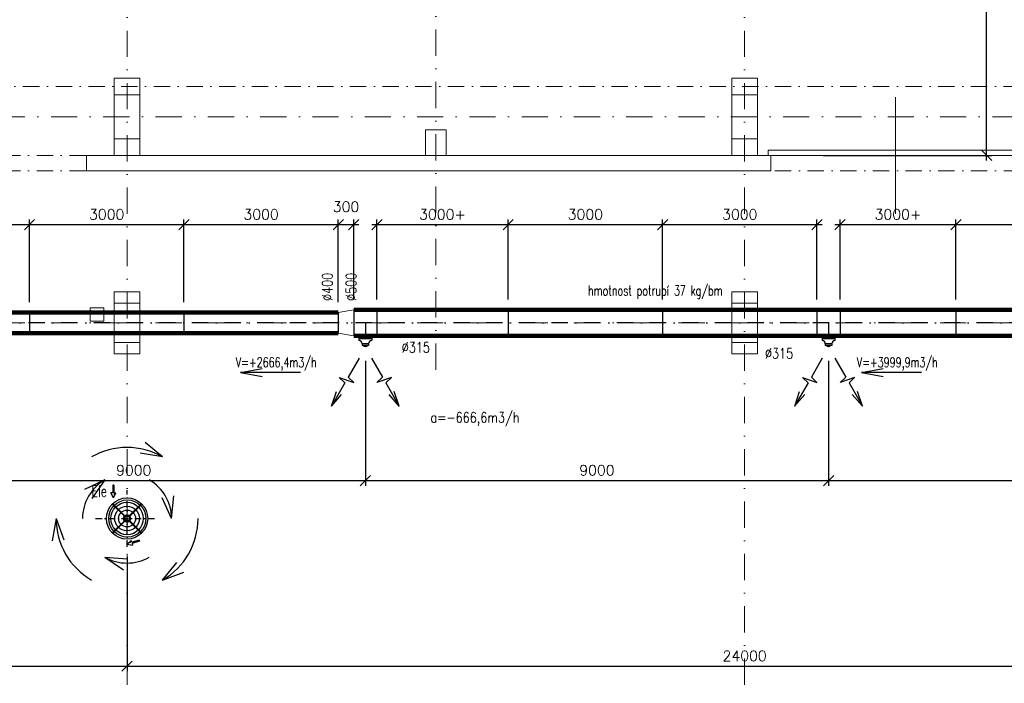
# Model space of a CAD drawing. Header units: millimetres. Extents: x -746391 to 410178, y -169697 to 100555.
# Tile 94 of 179: x 39914 to 59045, y 16400 to 29286. Entities that reach past the tile are written whole.
import ezdxf
from ezdxf.enums import TextEntityAlignment as Align

# ---------------------------------------------------------------- set-up
doc = ezdxf.new("R2010")
doc.units = ezdxf.units.MM
for name, pattern in [('CENTERX2', [101.6, 63.5, -12.7, 12.7, -12.7]), ('DASHDOT', [25.4, 12.7, -6.35, 0, -6.35]), ('ČERCHOVANÁ', [25.4, 12.7, -6.35, 0, -6.35])]:
    doc.linetypes.add(name, pattern=pattern)
doc.layers.get('0').update_dxf_attribs({"color": 9})
doc.layers.get('Defpoints').update_dxf_attribs({"color": 9})
for name, color, linetype, lineweight in [('A99_N_osy', 9, 'CENTERX2', 9), ('A99_S_kce-nad-vid', 9, 'DASHDOT', 5), ('A99_S_kce-rez-sil', 9, 'Continuous', 15), ('A99_S_otvory', 9, 'Continuous', 5), ('A99_S_sloupy', 9, 'Continuous', 5), ('VZT-KOTY', 2, 'Continuous', 25)]:
    doc.layers.add(name, color=color, linetype=linetype, lineweight=lineweight)
for name, color, linetype in [('VZT-KÓTY', 2, 'Continuous'), ('VZT-PŘÍOD-OSY', 1, 'ČERCHOVANÁ'), ('VZT-PŘÍVOD-TENKÉ', 4, 'Continuous'), ('VZT-PŘÍVOD-VÝKON', 2, 'Continuous'), ('VZT-PŘÍVOD-ZAŘÍZENÍ', 3, 'Continuous')]:
    doc.layers.add(name, color=color, linetype=linetype)
doc.styles.add('PITSIMP8', font='pitsimp8')
doc.styles.add('RomanS', font='romans.shx')
doc.dimstyles.new('VZT100', dxfattribs={"dimscale": 100, "dimtxt": 2, "dimasz": 2, "dimexe": 1, "dimexo": 2, "dimgap": 1, "dimtad": 1, "dimtoh": 1, "dimdec": 0, "dimzin": 0, "dimdsep": 46, "dimtxsty": 'RomanS', "dimblk": 'OBLIQUE', "dimcen": 1, "dimdle": 1, "dimclrd": 256, "dimclre": 256, "dimclrt": 256, "dimadec": 0, "dimazin": 0, "dimtfac": 1, "dimtdec": 0, "dimtmove": 2, "dimatfit": 3, "dimldrblk": 'OBLIQUE', "dimfxl": 1, "dimtolj": 1, "dimtzin": 0, "dimarcsym": 0})

# ---------------------------------------------------------------- blocks, each defined once
blk = doc.blocks.new('2dluk097')
at = {"color": 0, "linetype": 'ByBlock'}
for p, q in [((-0.052, 0.5), (-0.052, -0.1)), ((-0.052, 0.5), (0.052, 0.5)), ((0.052, 0.5), (0.052, -0.1))]:
    blk.add_line(p, q, dxfattribs=at)
for p, q in [((-0.052, -0.1), (-0.231, -0.1)), ((0, -0.5), (-0.231, -0.1)), ((0, -0.5), (0.231, -0.1)), ((0.052, -0.1), (0.231, -0.1))]:
    blk.add_line(p, q)
for points in [[(-0.052, 0.5), (0.052, 0.5), (-0.052, -0.1), (0.052, -0.1)], [(-0.231, -0.1), (0, -0.5), (0.052, -0.1), (-0.052, -0.1)], [(-0.052, -0.1), (0.231, -0.1), (0, -0.5), (-0.052, -0.1)]]:
    blk.add_solid(points)
at = {"linetype": 'ByBlock', "style": 'PITSIMP8', "flags": 9}
for tag, p in [('VOLUMENSTROM', (-0.058, 0.041)), ('RAUM/GRUPPE', (-0.058, 0.161)), ('DRUCK/-STUFE', (-0.058, 0.021)), ('BEZEICHNUNG', (-0.058, 0.181)), ('POS.NR.G-LV', (-0.058, 0.141)), ('ANSCHLUSS', (-0.058, 0.001)), ('KENNUNG', (-0.058, 0.081)), ('LEISTUNG', (-0.058, 0.061)), ('FABRIKAT', (-0.058, 0.121)), ('TYP', (-0.058, 0.101)), ('SPANNUNG/FREQUENZ', (-0.058, -0.119)), ('TEMPERATUR', (-0.058, -0.059)), ('SCHUTZART', (-0.058, -0.099)), ('DREHZAHL', (-0.058, -0.079)), ('GROESSE', (-0.058, -0.019)), ('GEWICHT', (-0.058, -0.139)), ('FREI', (-0.058, -0.159)), ('FREI', (-0.058, -0.179)), ('FREI', (-0.058, -0.199)), ('DN', (-0.058, -0.039))]:
    blk.add_attdef(tag, text='', height=0.01, dxfattribs=at).set_placement(p, align=Align.MIDDLE)
blk = doc.blocks.new('_Oblique')
at = {"color": 0, "linetype": 'ByBlock', "lineweight": -2}
blk.add_line((-0.5, -0.5), (0.5, 0.5), dxfattribs=at)
blk = doc.blocks.new('*D1674')
at = {"layer": 'Defpoints', "color": 0, "linetype": 'Continuous', "lineweight": 18, "ltscale": 0.5, "transparency": 16777216}
for p in [(58105, 25305), (58105, 23650), (61105, 23650)]:
    blk.add_point(p, dxfattribs=at)
at = {"layer": 'VZT-KÓTY', "linetype": 'Continuous', "lineweight": -2, "ltscale": 0.5, "transparency": 16777216}
for p, q in [((61205, 25305), (58005, 25305)), ((58105, 23850), (58105, 25405)), ((61105, 23850), (61105, 25405))]:
    blk.add_line(p, q, dxfattribs=at)
at = {"layer": 'VZT-KÓTY', "linetype": 'Continuous', "lineweight": -2, "ltscale": 0.5, "transparency": 16777216, "xscale": 200, "yscale": 200, "zscale": 200, "rotation": 180}
blk.add_blockref('_Oblique', (58105, 25305), dxfattribs=at)
at = {"layer": 'VZT-KÓTY', "linetype": 'Continuous', "lineweight": -2, "ltscale": 0.5, "transparency": 16777216, "xscale": 200, "yscale": 200, "zscale": 200}
blk.add_blockref('_Oblique', (61105, 25305), dxfattribs=at)
at = {"layer": 'VZT-KÓTY', "linetype": 'Continuous', "lineweight": 18, "ltscale": 0.5, "transparency": 16777216, "insert": (59605, 25505), "char_height": 200, "attachment_point": 5, "style": 'RomanS'}
blk.add_mtext('\\A1;3000', dxfattribs=at)
blk = doc.blocks.new('*D1675')
at = {"layer": 'Defpoints', "color": 0, "linetype": 'Continuous', "lineweight": 18, "ltscale": 0.5, "transparency": 16777216}
for p in [(55855, 25305), (55855, 23650), (58105, 23650)]:
    blk.add_point(p, dxfattribs=at)
at = {"layer": 'VZT-KÓTY', "linetype": 'Continuous', "lineweight": -2, "ltscale": 0.5, "transparency": 16777216}
for p, q in [((58205, 25305), (55755, 25305)), ((55855, 23850), (55855, 25405)), ((58105, 23850), (58105, 25405))]:
    blk.add_line(p, q, dxfattribs=at)
at = {"layer": 'VZT-KÓTY', "linetype": 'Continuous', "lineweight": -2, "ltscale": 0.5, "transparency": 16777216, "xscale": 200, "yscale": 200, "zscale": 200, "rotation": 180}
blk.add_blockref('_Oblique', (55855, 25305), dxfattribs=at)
at = {"layer": 'VZT-KÓTY', "linetype": 'Continuous', "lineweight": -2, "ltscale": 0.5, "transparency": 16777216, "xscale": 200, "yscale": 200, "zscale": 200}
blk.add_blockref('_Oblique', (58105, 25305), dxfattribs=at)
at = {"layer": 'VZT-KÓTY', "linetype": 'Continuous', "lineweight": 18, "ltscale": 0.5, "transparency": 16777216, "insert": (56980, 25505), "char_height": 200, "attachment_point": 5, "style": 'RomanS'}
blk.add_mtext('\\A1;3000+', dxfattribs=at)
blk = doc.blocks.new('*D1676')
at = {"layer": 'Defpoints', "color": 0, "linetype": 'Continuous', "lineweight": 18, "ltscale": 0.5, "transparency": 16777216}
for p in [(52405, 25305), (52405, 23650), (55405, 23650)]:
    blk.add_point(p, dxfattribs=at)
at = {"layer": 'VZT-KÓTY', "linetype": 'Continuous', "lineweight": -2, "ltscale": 0.5, "transparency": 16777216}
for p, q in [((55505, 25305), (52305, 25305)), ((52405, 23850), (52405, 25405)), ((55405, 23850), (55405, 25405))]:
    blk.add_line(p, q, dxfattribs=at)
at = {"layer": 'VZT-KÓTY', "linetype": 'Continuous', "lineweight": -2, "ltscale": 0.5, "transparency": 16777216, "xscale": 200, "yscale": 200, "zscale": 200, "rotation": 180}
blk.add_blockref('_Oblique', (52405, 25305), dxfattribs=at)
at = {"layer": 'VZT-KÓTY', "linetype": 'Continuous', "lineweight": -2, "ltscale": 0.5, "transparency": 16777216, "xscale": 200, "yscale": 200, "zscale": 200}
blk.add_blockref('_Oblique', (55405, 25305), dxfattribs=at)
at = {"layer": 'VZT-KÓTY', "linetype": 'Continuous', "lineweight": 18, "ltscale": 0.5, "transparency": 16777216, "insert": (53905, 25505), "char_height": 200, "attachment_point": 5, "style": 'RomanS'}
blk.add_mtext('\\A1;3000', dxfattribs=at)
blk = doc.blocks.new('*D1677')
at = {"layer": 'Defpoints', "color": 0, "linetype": 'Continuous', "lineweight": 18, "ltscale": 0.5, "transparency": 16777216}
for p in [(49405, 25305), (49405, 23650), (52405, 23650)]:
    blk.add_point(p, dxfattribs=at)
at = {"layer": 'VZT-KÓTY', "linetype": 'Continuous', "lineweight": -2, "ltscale": 0.5, "transparency": 16777216}
for p, q in [((52505, 25305), (49305, 25305)), ((49405, 23850), (49405, 25405)), ((52405, 23850), (52405, 25405))]:
    blk.add_line(p, q, dxfattribs=at)
at = {"layer": 'VZT-KÓTY', "linetype": 'Continuous', "lineweight": -2, "ltscale": 0.5, "transparency": 16777216, "xscale": 200, "yscale": 200, "zscale": 200, "rotation": 180}
blk.add_blockref('_Oblique', (49405, 25305), dxfattribs=at)
at = {"layer": 'VZT-KÓTY', "linetype": 'Continuous', "lineweight": -2, "ltscale": 0.5, "transparency": 16777216, "xscale": 200, "yscale": 200, "zscale": 200}
blk.add_blockref('_Oblique', (52405, 25305), dxfattribs=at)
at = {"layer": 'VZT-KÓTY', "linetype": 'Continuous', "lineweight": 18, "ltscale": 0.5, "transparency": 16777216, "insert": (50905, 25505), "char_height": 200, "attachment_point": 5, "style": 'RomanS'}
blk.add_mtext('\\A1;3000', dxfattribs=at)
blk = doc.blocks.new('*D1678')
at = {"layer": 'Defpoints', "color": 0, "linetype": 'Continuous', "lineweight": 18, "ltscale": 0.5, "transparency": 16777216}
for p in [(46855, 25305), (46855, 23650), (49405, 23650)]:
    blk.add_point(p, dxfattribs=at)
at = {"layer": 'VZT-KÓTY', "linetype": 'Continuous', "lineweight": -2, "ltscale": 0.5, "transparency": 16777216}
for p, q in [((49505, 25305), (46755, 25305)), ((46855, 23850), (46855, 25405)), ((49405, 23850), (49405, 25405))]:
    blk.add_line(p, q, dxfattribs=at)
at = {"layer": 'VZT-KÓTY', "linetype": 'Continuous', "lineweight": -2, "ltscale": 0.5, "transparency": 16777216, "xscale": 200, "yscale": 200, "zscale": 200, "rotation": 180}
blk.add_blockref('_Oblique', (46855, 25305), dxfattribs=at)
at = {"layer": 'VZT-KÓTY', "linetype": 'Continuous', "lineweight": -2, "ltscale": 0.5, "transparency": 16777216, "xscale": 200, "yscale": 200, "zscale": 200}
blk.add_blockref('_Oblique', (49405, 25305), dxfattribs=at)
at = {"layer": 'VZT-KÓTY', "linetype": 'Continuous', "lineweight": 18, "ltscale": 0.5, "transparency": 16777216, "insert": (48130, 25505), "char_height": 200, "attachment_point": 5, "style": 'RomanS'}
blk.add_mtext('\\A1;3000+', dxfattribs=at)
blk = doc.blocks.new('*D1679')
at = {"layer": 'Defpoints', "color": 0, "linetype": 'Continuous', "lineweight": 18, "ltscale": 0.5, "transparency": 16777216}
for p in [(46105, 25305), (46105, 23600), (46405, 23650)]:
    blk.add_point(p, dxfattribs=at)
at = {"layer": 'VZT-KÓTY', "linetype": 'Continuous', "lineweight": -2, "ltscale": 0.5, "transparency": 16777216}
for p, q in [((46505, 25305), (46005, 25305)), ((46105, 23800), (46105, 25405)), ((46405, 23850), (46405, 25405))]:
    blk.add_line(p, q, dxfattribs=at)
at = {"layer": 'VZT-KÓTY', "linetype": 'Continuous', "lineweight": -2, "ltscale": 0.5, "transparency": 16777216, "xscale": 200, "yscale": 200, "zscale": 200, "rotation": 180}
blk.add_blockref('_Oblique', (46105, 25305), dxfattribs=at)
at = {"layer": 'VZT-KÓTY', "linetype": 'Continuous', "lineweight": -2, "ltscale": 0.5, "transparency": 16777216, "xscale": 200, "yscale": 200, "zscale": 200}
blk.add_blockref('_Oblique', (46405, 25305), dxfattribs=at)
at = {"layer": 'VZT-KÓTY', "linetype": 'Continuous', "lineweight": 18, "ltscale": 0.5, "transparency": 16777216, "insert": (46255, 25655), "char_height": 200, "attachment_point": 5, "style": 'RomanS'}
blk.add_mtext('\\A1;300', dxfattribs=at)
blk = doc.blocks.new('*D1680')
at = {"layer": 'Defpoints', "color": 0, "linetype": 'Continuous', "lineweight": 18, "ltscale": 0.5, "transparency": 16777216}
for p in [(43105, 25305), (43105, 23600), (46105, 23600)]:
    blk.add_point(p, dxfattribs=at)
at = {"layer": 'VZT-KÓTY', "linetype": 'Continuous', "lineweight": -2, "ltscale": 0.5, "transparency": 16777216}
for p, q in [((46205, 25305), (43005, 25305)), ((43105, 23800), (43105, 25405)), ((46105, 23800), (46105, 25405))]:
    blk.add_line(p, q, dxfattribs=at)
at = {"layer": 'VZT-KÓTY', "linetype": 'Continuous', "lineweight": -2, "ltscale": 0.5, "transparency": 16777216, "xscale": 200, "yscale": 200, "zscale": 200, "rotation": 180}
blk.add_blockref('_Oblique', (43105, 25305), dxfattribs=at)
at = {"layer": 'VZT-KÓTY', "linetype": 'Continuous', "lineweight": -2, "ltscale": 0.5, "transparency": 16777216, "xscale": 200, "yscale": 200, "zscale": 200}
blk.add_blockref('_Oblique', (46105, 25305), dxfattribs=at)
at = {"layer": 'VZT-KÓTY', "linetype": 'Continuous', "lineweight": 18, "ltscale": 0.5, "transparency": 16777216, "insert": (44605, 25505), "char_height": 200, "attachment_point": 5, "style": 'RomanS'}
blk.add_mtext('\\A1;3000', dxfattribs=at)
blk = doc.blocks.new('*D1681')
at = {"layer": 'Defpoints', "color": 0, "linetype": 'Continuous', "lineweight": 18, "ltscale": 0.5, "transparency": 16777216}
for p in [(40105, 25305), (40105, 23600), (43105, 23600)]:
    blk.add_point(p, dxfattribs=at)
at = {"layer": 'VZT-KÓTY', "linetype": 'Continuous', "lineweight": -2, "ltscale": 0.5, "transparency": 16777216}
for p, q in [((43205, 25305), (40005, 25305)), ((40105, 23800), (40105, 25405)), ((43105, 23800), (43105, 25405))]:
    blk.add_line(p, q, dxfattribs=at)
at = {"layer": 'VZT-KÓTY', "linetype": 'Continuous', "lineweight": -2, "ltscale": 0.5, "transparency": 16777216, "xscale": 200, "yscale": 200, "zscale": 200, "rotation": 180}
blk.add_blockref('_Oblique', (40105, 25305), dxfattribs=at)
at = {"layer": 'VZT-KÓTY', "linetype": 'Continuous', "lineweight": -2, "ltscale": 0.5, "transparency": 16777216, "xscale": 200, "yscale": 200, "zscale": 200}
blk.add_blockref('_Oblique', (43105, 25305), dxfattribs=at)
at = {"layer": 'VZT-KÓTY', "linetype": 'Continuous', "lineweight": 18, "ltscale": 0.5, "transparency": 16777216, "insert": (41605, 25505), "char_height": 200, "attachment_point": 5, "style": 'RomanS'}
blk.add_mtext('\\A1;3000', dxfattribs=at)
blk = doc.blocks.new('*D1682')
at = {"layer": 'Defpoints', "color": 0, "linetype": 'Continuous', "lineweight": 18, "ltscale": 0.5, "transparency": 16777216}
for p in [(37855, 25305), (37855, 23600), (40105, 23600)]:
    blk.add_point(p, dxfattribs=at)
at = {"layer": 'VZT-KÓTY', "linetype": 'Continuous', "lineweight": -2, "ltscale": 0.5, "transparency": 16777216}
for p, q in [((40205, 25305), (37755, 25305)), ((37855, 23800), (37855, 25405)), ((40105, 23800), (40105, 25405))]:
    blk.add_line(p, q, dxfattribs=at)
at = {"layer": 'VZT-KÓTY', "linetype": 'Continuous', "lineweight": -2, "ltscale": 0.5, "transparency": 16777216, "xscale": 200, "yscale": 200, "zscale": 200, "rotation": 180}
blk.add_blockref('_Oblique', (37855, 25305), dxfattribs=at)
at = {"layer": 'VZT-KÓTY', "linetype": 'Continuous', "lineweight": -2, "ltscale": 0.5, "transparency": 16777216, "xscale": 200, "yscale": 200, "zscale": 200}
blk.add_blockref('_Oblique', (40105, 25305), dxfattribs=at)
at = {"layer": 'VZT-KÓTY', "linetype": 'Continuous', "lineweight": 18, "ltscale": 0.5, "transparency": 16777216, "insert": (38980, 25505), "char_height": 200, "attachment_point": 5, "style": 'RomanS'}
blk.add_mtext('\\A1;3000+', dxfattribs=at)
blk = doc.blocks.new('*D1719')
at = {"layer": 'Defpoints', "color": 0, "linetype": 'Continuous', "lineweight": 18, "ltscale": 0.5, "transparency": 16777216}
for p in [(37630, 22914), (46630, 22864), (46630, 20336)]:
    blk.add_point(p, dxfattribs=at)
at = {"layer": 'VZT-KOTY', "linetype": 'Continuous', "lineweight": -2, "ltscale": 0.5, "transparency": 16777216}
for p, q in [((37630, 22714), (37630, 20236)), ((46630, 22664), (46630, 20236)), ((37530, 20336), (46730, 20336))]:
    blk.add_line(p, q, dxfattribs=at)
at = {"layer": 'VZT-KOTY', "linetype": 'Continuous', "lineweight": -2, "ltscale": 0.5, "transparency": 16777216, "xscale": 200, "yscale": 200, "zscale": 200, "rotation": 180}
blk.add_blockref('_Oblique', (37630, 20336), dxfattribs=at)
at = {"layer": 'VZT-KOTY', "linetype": 'Continuous', "lineweight": -2, "ltscale": 0.5, "transparency": 16777216, "xscale": 200, "yscale": 200, "zscale": 200}
blk.add_blockref('_Oblique', (46630, 20336), dxfattribs=at)
at = {"layer": 'VZT-KOTY', "linetype": 'Continuous', "lineweight": 18, "ltscale": 0.5, "transparency": 16777216, "insert": (42130, 20536), "char_height": 200, "attachment_point": 5, "style": 'RomanS'}
blk.add_mtext('\\A1;9000', dxfattribs=at)
blk = doc.blocks.new('*D1720')
at = {"layer": 'Defpoints', "color": 0, "linetype": 'Continuous', "lineweight": 18, "ltscale": 0.5, "transparency": 16777216}
for p in [(46630, 22864), (55630, 22864), (55630, 20336)]:
    blk.add_point(p, dxfattribs=at)
at = {"layer": 'VZT-KOTY', "linetype": 'Continuous', "lineweight": -2, "ltscale": 0.5, "transparency": 16777216}
for p, q in [((46630, 22664), (46630, 20236)), ((55630, 22664), (55630, 20236)), ((46530, 20336), (55730, 20336))]:
    blk.add_line(p, q, dxfattribs=at)
at = {"layer": 'VZT-KOTY', "linetype": 'Continuous', "lineweight": -2, "ltscale": 0.5, "transparency": 16777216, "xscale": 200, "yscale": 200, "zscale": 200, "rotation": 180}
blk.add_blockref('_Oblique', (46630, 20336), dxfattribs=at)
at = {"layer": 'VZT-KOTY', "linetype": 'Continuous', "lineweight": -2, "ltscale": 0.5, "transparency": 16777216, "xscale": 200, "yscale": 200, "zscale": 200}
blk.add_blockref('_Oblique', (55630, 20336), dxfattribs=at)
at = {"layer": 'VZT-KOTY', "linetype": 'Continuous', "lineweight": 18, "ltscale": 0.5, "transparency": 16777216, "insert": (51130, 20536), "char_height": 200, "attachment_point": 5, "style": 'RomanS'}
blk.add_mtext('\\A1;9000', dxfattribs=at)
blk = doc.blocks.new('*D1721')
at = {"layer": 'Defpoints', "color": 0, "linetype": 'Continuous', "lineweight": 18, "ltscale": 0.5, "transparency": 16777216}
for p in [(55630, 22864), (64630, 22799), (64630, 20336)]:
    blk.add_point(p, dxfattribs=at)
at = {"layer": 'VZT-KOTY', "linetype": 'Continuous', "lineweight": -2, "ltscale": 0.5, "transparency": 16777216}
for p, q in [((55630, 22664), (55630, 20236)), ((64630, 22599), (64630, 20236)), ((55530, 20336), (64730, 20336))]:
    blk.add_line(p, q, dxfattribs=at)
at = {"layer": 'VZT-KOTY', "linetype": 'Continuous', "lineweight": -2, "ltscale": 0.5, "transparency": 16777216, "xscale": 200, "yscale": 200, "zscale": 200, "rotation": 180}
blk.add_blockref('_Oblique', (55630, 20336), dxfattribs=at)
at = {"layer": 'VZT-KOTY', "linetype": 'Continuous', "lineweight": -2, "ltscale": 0.5, "transparency": 16777216, "xscale": 200, "yscale": 200, "zscale": 200}
blk.add_blockref('_Oblique', (64630, 20336), dxfattribs=at)
at = {"layer": 'VZT-KOTY', "linetype": 'Continuous', "lineweight": 18, "ltscale": 0.5, "transparency": 16777216, "insert": (60130, 20536), "char_height": 200, "attachment_point": 5, "style": 'RomanS'}
blk.add_mtext('\\A1;9000', dxfattribs=at)
blk = doc.blocks.new('*D1734')
at = {"layer": 'Defpoints', "color": 0, "linetype": 'Continuous', "lineweight": 18, "ltscale": 0.5}
for p in [(24000, 19048), (42000, 19048), (42000, 16733)]:
    blk.add_point(p, dxfattribs=at)
at = {"layer": 'VZT-KOTY', "linetype": 'Continuous', "lineweight": -2, "ltscale": 0.5, "transparency": 16777216}
for p, q in [((24000, 18848), (24000, 16633)), ((42000, 18848), (42000, 16633)), ((23900, 16733), (42100, 16733))]:
    blk.add_line(p, q, dxfattribs=at)
at = {"layer": 'VZT-KOTY', "linetype": 'Continuous', "lineweight": -2, "ltscale": 0.5, "transparency": 16777216, "xscale": 200, "yscale": 200, "zscale": 200, "rotation": 180}
blk.add_blockref('_Oblique', (24000, 16733), dxfattribs=at)
at = {"layer": 'VZT-KOTY', "linetype": 'Continuous', "lineweight": -2, "ltscale": 0.5, "transparency": 16777216, "xscale": 200, "yscale": 200, "zscale": 200}
blk.add_blockref('_Oblique', (42000, 16733), dxfattribs=at)
at = {"layer": 'VZT-KOTY', "linetype": 'Continuous', "lineweight": 18, "ltscale": 0.5, "transparency": 16777216, "insert": (33000, 16933), "char_height": 200, "attachment_point": 5, "style": 'RomanS'}
blk.add_mtext('\\A1;18000', dxfattribs=at)
blk = doc.blocks.new('*D1735')
at = {"layer": 'Defpoints', "color": 0, "linetype": 'Continuous', "lineweight": 18, "ltscale": 0.5}
for p in [(42000, 19048), (66000, 19048), (66000, 16733)]:
    blk.add_point(p, dxfattribs=at)
at = {"layer": 'VZT-KOTY', "linetype": 'Continuous', "lineweight": -2, "ltscale": 0.5, "transparency": 16777216}
for p, q in [((42000, 18848), (42000, 16633)), ((66000, 18848), (66000, 16633)), ((41900, 16733), (66100, 16733))]:
    blk.add_line(p, q, dxfattribs=at)
at = {"layer": 'VZT-KOTY', "linetype": 'Continuous', "lineweight": -2, "ltscale": 0.5, "transparency": 16777216, "xscale": 200, "yscale": 200, "zscale": 200, "rotation": 180}
blk.add_blockref('_Oblique', (42000, 16733), dxfattribs=at)
at = {"layer": 'VZT-KOTY', "linetype": 'Continuous', "lineweight": -2, "ltscale": 0.5, "transparency": 16777216, "xscale": 200, "yscale": 200, "zscale": 200}
blk.add_blockref('_Oblique', (66000, 16733), dxfattribs=at)
at = {"layer": 'VZT-KOTY', "linetype": 'Continuous', "lineweight": 18, "ltscale": 0.5, "transparency": 16777216, "insert": (54000, 16933), "char_height": 200, "attachment_point": 5, "style": 'RomanS'}
blk.add_mtext('\\A1;24000', dxfattribs=at)
blk = doc.blocks.new('*D1843')
at = {"layer": 'Defpoints', "color": 0, "linetype": 'Continuous', "lineweight": 18, "ltscale": 0.5}
for p in [(55689, 32898), (58701, 32898), (55326, 26650)]:
    blk.add_point(p, dxfattribs=at)
at = {"layer": 'VZT-KOTY', "linetype": 'Continuous', "lineweight": -2, "ltscale": 0.5, "transparency": 16777216}
for p, q in [((58701, 26550), (58701, 32998)), ((55889, 32898), (58801, 32898)), ((55526, 26650), (58801, 26650))]:
    blk.add_line(p, q, dxfattribs=at)
at = {"layer": 'VZT-KOTY', "linetype": 'Continuous', "lineweight": -2, "ltscale": 0.5, "transparency": 16777216, "xscale": 200, "yscale": 200, "zscale": 200}
for p, rotation in [((58701, 32898), 90), ((58701, 26650), 270)]:
    blk.add_blockref('_Oblique', p, dxfattribs=dict(at, rotation=rotation))
at = {"layer": 'VZT-KOTY', "linetype": 'Continuous', "lineweight": 18, "ltscale": 0.5, "transparency": 16777216, "insert": (58501, 29774), "char_height": 200, "attachment_point": 5, "rotation": 90, "style": 'RomanS'}
blk.add_mtext('\\A1;6200', dxfattribs=at)

msp = doc.modelspace()

# ---------------------------------------------------------------- linework, layer by layer
at = {"layer": 'A99_N_osy', "linetype": 'DASHDOT', "ltscale": 40}
for p, q in [((42000, 100200), (42000, -5085)), ((54000, 100200), (54000, -5085)), ((187349.6, 27400), (3980, 27400)), ((187349.6, 23400), (-3600, 23400))]:
    msp.add_line(p, q, dxfattribs=at)
msp.add_lwpolyline([(48000, 22490), (48000, 84377.5)], dxfattribs=at)
at = {"layer": 'A99_S_kce-nad-vid', "linetype": 'DASHDOT', "ltscale": 25}
for p, q in [((17750, 27990), (150800, 27990)), ((39610, 26650), (41210, 26650)), ((39610, 26350), (41210, 26350)), ((59350, 26350), (54510, 26350))]:
    msp.add_line(p, q, dxfattribs=at)
at = {"layer": 'A99_S_kce-rez-sil', "linetype": 'Continuous'}
for p, q in [((41210, 26650), (41210, 26350)), ((41210, 26650), (54510, 26650)), ((54510, 26650), (54510, 26350)), ((41210, 26350), (54510, 26350))]:
    msp.add_line(p, q, dxfattribs=at)
at = {"layer": 'A99_S_otvory'}
msp.add_line((56930, 25516), (56930, 27784), dxfattribs=at)
msp.add_lwpolyline([(59400, 26650), (54460, 26650), (54460, 26750), (59400, 26750), (59400, 26650), (59400, 26650)], dxfattribs=at)
at = {"layer": 'A99_S_sloupy', "linetype": 'Continuous', "ltscale": 2}
for points in [[(42250, 26650), (41750, 26650), (41750, 28150), (42250, 28150)], [(42250, 26650), (41750, 26650), (41750, 28150), (42250, 28150)], [(54250, 26650), (53750, 26650), (53750, 28150), (54250, 28150)], [(54250, 26650), (53750, 26650), (53750, 28150), (54250, 28150)], [(42250, 22800), (41750, 22800), (41750, 24000), (42250, 24000)], [(54250, 22800), (53750, 22800), (53750, 24000), (54250, 24000)], [(41286.3, 23690), (41546.3, 23690), (41546.3, 23430), (41286.3, 23430)], [(41286.3, 23690), (41546.3, 23690), (41546.3, 23430), (41286.3, 23430)]]:
    msp.add_lwpolyline(points, close=True, dxfattribs=at)
at = {"layer": 'A99_S_sloupy', "linetype": 'Continuous', "lineweight": 20, "ltscale": 2}
for points in [[(41750, 28150), (42250, 28150), (42250, 27830), (41750, 27830)], [(53750, 28150), (54250, 28150), (54250, 27830), (53750, 27830)], [(48200, 27150), (47800, 27150), (47800, 26650), (48200, 26650)], [(41750, 26970), (42250, 26970), (42250, 26650), (41750, 26650)], [(53750, 26970), (54250, 26970), (54250, 26650), (53750, 26650)], [(42250, 24000), (41750, 24000), (41750, 23780), (42250, 23780)], [(54250, 24000), (53750, 24000), (53750, 23780), (54250, 23780)], [(42250, 22800), (41750, 22800), (41750, 23020), (42250, 23020)], [(54250, 22800), (53750, 22800), (53750, 23020), (54250, 23020)]]:
    msp.add_lwpolyline(points, close=True, dxfattribs=at)
at = {"layer": 'VZT-PŘÍOD-OSY', "ltscale": 25}
for p, q in [((86764.9, 23400), (10405, 23400)), ((46630, 23400), (46630, 22864.2)), ((55630, 23400), (55630, 22864.2))]:
    msp.add_line(p, q, dxfattribs=at)
at = {"layer": 'VZT-PŘÍOD-OSY', "ltscale": 10}
for p, q in [((42000, 19048), (42000, 20152)), ((41387, 19600), (42613, 19600))]:
    msp.add_line(p, q, dxfattribs=at)
at = {"layer": 'VZT-PŘÍVOD-TENKÉ'}
msp.add_line((42281.8, 19876.1), (42268.3, 19862.6), dxfattribs=at)
for centre, radius in [((42000.5, 19600), 400.5), ((42005.4, 19600), 360.6), ((42000.5, 19600), 314.5), ((42000.5, 19600), 239.5), ((42000.5, 19600), 164.5), ((42270.1, 19870.1), 3.6), ((42270.1, 19870.1), 3.6), ((42000, 19600), 68)]:
    msp.add_circle(centre, radius, dxfattribs=at)
for centre, radius, start, end in [((42073.7, 19673.7), 268.4, 44.14607, 45.85391), ((42261.8, 19869.1), 1.2, 315, 135), ((42073.7, 19673.7), 270, 44.15113, 45.84887), ((42269.1, 19861.8), 1.2, 315, 135), ((42278.9, 19878.9), 6.4, 315, 135), ((42278.9, 19878.9), 4, 315.26984, 135.26984)]:
    msp.add_arc(centre, radius, start, end, dxfattribs=at)
at = {"layer": 'VZT-PŘÍVOD-VÝKON'}
for p, q in [((46507.9, 22712.3), (46296.7, 22346.3)), ((46752.1, 22712.3), (46963.3, 22346.3)), ((55507.9, 22712.3), (55296.7, 22346.3)), ((55752.1, 22712.3), (55963.3, 22346.3)), ((44202.3, 22435), (44624.4, 22511.8)), ((45367.5, 22435), (44202.3, 22435)), ((44202.3, 22435), (44624.4, 22358.2)), ((56270, 22435), (56692.1, 22511.8)), ((57435.2, 22435), (56270, 22435)), ((56270, 22435), (56692.1, 22358.2)), ((46231.7, 22233.8), (45971.7, 21783.4)), ((46124.6, 22340.9), (46403.7, 22239.3)), ((46231.7, 22233.8), (46124.6, 22340.9)), ((46296.7, 22346.3), (46403.7, 22239.3)), ((46963.3, 22346.3), (46856.3, 22239.3)), ((47135.4, 22340.9), (46856.3, 22239.3)), ((47028.3, 22233.8), (47135.4, 22340.9)), ((47028.3, 22233.8), (47288.3, 21783.4)), ((55231.7, 22233.8), (54971.7, 21783.4)), ((55124.6, 22340.9), (55403.7, 22239.3)), ((55231.7, 22233.8), (55124.6, 22340.9)), ((55296.7, 22346.3), (55403.7, 22239.3)), ((55963.3, 22346.3), (55856.3, 22239.3)), ((56135.4, 22340.9), (55856.3, 22239.3)), ((56028.3, 22233.8), (56135.4, 22340.9)), ((56028.3, 22233.8), (56288.3, 21783.4)), ((45971.7, 21783.4), (46168.6, 22007.5)), ((45971.8, 21783), (46067.4, 22065.6)), ((47288.3, 21783.4), (47091.4, 22007.5)), ((47288.2, 21783), (47192.6, 22065.6)), ((54971.7, 21783.4), (55168.6, 22007.5)), ((54971.8, 21783), (55067.4, 22065.6)), ((56288.3, 21783.4), (56091.4, 22007.5)), ((56288.2, 21783), (56192.6, 22065.6)), ((42689.7, 20794.6), (42351.6, 21075.1)), ((42689.7, 20794.6), (42351.6, 21075.1)), ((42689.7, 20794.6), (42256.7, 20868.5)), ((42689.7, 20794.6), (42256.7, 20868.5)), ((41567.6, 20348.9), (41170.6, 20160.8)), ((41567.6, 20348.9), (41170.6, 20160.8)), ((41567.6, 20348.9), (41317.9, 19987.5)), ((41567.6, 20348.9), (41317.9, 19987.5)), ((42864.7, 19600), (42682.5, 19999.7)), ((42864.7, 19600), (42682.5, 19999.7)), ((42864.7, 19600), (42906.8, 20037.3)), ((42864.7, 19600), (42906.8, 20037.3)), ((40620.6, 19600), (40546.7, 19167)), ((40620.6, 19600), (40546.7, 19167)), ((40620.6, 19600), (40773.1, 19188)), ((40620.6, 19600), (40773.1, 19188)), ((41568, 18851), (42006.1, 18818.7)), ((41568, 18851), (41931.3, 18603.9)), ((41568, 18851), (41931.3, 18603.9)), ((41568, 18851), (42006.1, 18818.7)), ((42689.7, 18405.4), (42970.2, 18743.5)), ((42689.7, 18405.4), (42970.2, 18743.5)), ((42689.7, 18405.4), (43101.7, 18557.9)), ((42689.7, 18405.4), (43101.7, 18557.9))]:
    msp.add_line(p, q, dxfattribs=at)
for radius, start, end in [(1379.4, 60, 120), (1379.4, 60, 120), (864.7, 120, 180), (864.7, 120, 180), (864.7, 0, 60), (864.7, 0, 60), (1379.4, 180, 240), (1379.4, 180, 240), (1379.4, 300, 0), (1379.4, 300, 0), (864.7, 240, 300), (864.7, 240, 300)]:
    msp.add_arc((42000, 19600), radius, start, end, dxfattribs=at)
at = {"layer": 'VZT-PŘÍVOD-ZAŘÍZENÍ', "lineweight": 90}
for p, q in [((46105, 23600), (28405, 23600)), ((64105, 23650), (46405, 23650)), ((46105, 23200), (28405, 23200)), ((64105, 23150), (46405, 23150))]:
    msp.add_line(p, q, dxfattribs=at)
at = {"layer": 'VZT-PŘÍVOD-ZAŘÍZENÍ'}
for p, q in [((40105, 23600), (40105, 23200)), ((43105, 23600), (43105, 23200)), ((46105, 23600), (46105, 23200)), ((46405, 23650), (46405, 23150)), ((46855, 23650), (46855, 23150)), ((49405, 23650), (49405, 23150)), ((52405, 23650), (52405, 23150)), ((55405, 23650), (55405, 23150)), ((55855, 23650), (55855, 23150)), ((58105, 23650), (58105, 23150)), ((46505, 23150), (46505, 23056.3)), ((46755, 23150), (46755, 23056.3)), ((55505, 23150), (55505, 23056.3)), ((55755, 23150), (55755, 23056.3)), ((46755, 23087.5), (46505, 23087.5)), ((46567.5, 22993.8), (46567.5, 22962.5)), ((46692.5, 22993.8), (46567.5, 22993.8)), ((46692.5, 22962.5), (46567.5, 22962.5)), ((46692.5, 22993.8), (46692.5, 22962.5)), ((55755, 23087.5), (55505, 23087.5)), ((55567.5, 22993.8), (55567.5, 22962.5)), ((55692.5, 22993.8), (55567.5, 22993.8)), ((55692.5, 22962.5), (55567.5, 22962.5)), ((55692.5, 22993.8), (55692.5, 22962.5))]:
    msp.add_line(p, q, dxfattribs=at)
at = {"layer": 'VZT-PŘÍVOD-ZAŘÍZENÍ', "linetype": 'Continuous', "lineweight": 18, "ltscale": 0.5}
for p, q in [((46405, 23650), (46105, 23600)), ((46405, 23150), (46105, 23200))]:
    msp.add_line(p, q, dxfattribs=at)
at = {"layer": 'VZT-PŘÍVOD-ZAŘÍZENÍ', "linetype": 'ByBlock'}
for p, q in [((41716.5, 19874.4), (41947.6, 19643.3)), ((41949.2, 19645.2), (41718.3, 19876.1)), ((41723.9, 19881.8), (41737.4, 19868.3)), ((41956.7, 19652.4), (41725.6, 19883.5)), ((41737.4, 19868.3), (41954.8, 19650.8)), ((42274.4, 19883.5), (42043.3, 19652.4)), ((42045.2, 19650.8), (42276.1, 19881.7)), ((42268.3, 19862.6), (42050.8, 19645.2)), ((42052.4, 19643.3), (42283.5, 19874.4)), ((41947.6, 19556.7), (41716.5, 19325.6)), ((41954.8, 19549.2), (41723.9, 19318.3)), ((41725.6, 19316.5), (41956.7, 19547.6)), ((41731.7, 19337.4), (41949.2, 19554.8)), ((42024, 19558.4), (41976, 19558.4)), ((41980, 19558.4), (41980, 19537.7)), ((41980, 19537.7), (41996, 19537.7)), ((41996, 19537.7), (41996, 19558.4)), ((42004, 19558.4), (42004, 19537.7)), ((42004, 19537.7), (42020, 19537.7)), ((42020, 19537.7), (42020, 19558.4)), ((42043.3, 19547.6), (42274.4, 19316.5)), ((42262.6, 19331.7), (42045.2, 19549.2)), ((42050.8, 19554.8), (42281.7, 19323.9)), ((42283.5, 19325.6), (42052.4, 19556.7)), ((41718.2, 19323.9), (41731.7, 19337.4)), ((42276.1, 19318.2), (42262.6, 19331.7))]:
    msp.add_line(p, q, dxfattribs=at)
for centre in [(41729.9, 19870.1), (41729.9, 19870.1), (41729.9, 19329.9), (41729.9, 19329.9), (42270.1, 19329.9), (42270.1, 19329.9)]:
    msp.add_circle(centre, 3.6, dxfattribs=at)
at = {"layer": 'VZT-PŘÍVOD-ZAŘÍZENÍ'}
for centre, radius, start, end in [((46505, 22993.8), 62.5, 0, 90), ((46630, 22993.8), 51.6, 217.27683, 322.72317), ((46755, 22993.8), 62.5, 90, 180), ((55505, 22993.8), 62.5, 0, 90), ((55630, 22993.8), 51.6, 217.27683, 322.72317), ((55755, 22993.8), 62.5, 90, 180)]:
    msp.add_arc(centre, radius, start, end, dxfattribs=at)
at = {"layer": 'VZT-PŘÍVOD-ZAŘÍZENÍ', "linetype": 'ByBlock'}
for centre, radius, start, end in [((41721.1, 19878.9), 6.4, 44.99999, 224.99999), ((41721.1, 19878.9), 4, 45.26984, 225.26984), ((41730.9, 19861.8), 1.2, 44.99999, 224.99999), ((41926.3, 19673.7), 270, 134.15113, 135.84886), ((41926.3, 19673.7), 268.4, 134.14607, 135.85391), ((41738.2, 19869.1), 1.2, 44.99999, 224.99999), ((42000, 19600), 48, 300.00015, 180), ((42000, 19600), 48, 180, 240.00015), ((41721.1, 19321.1), 6.4, 135, 315), ((41721.1, 19321.1), 4, 135.26984, 315.26984), ((41730.9, 19338.2), 1.2, 135, 315), ((41926.3, 19526.3), 270, 224.15113, 225.84887), ((41926.3, 19526.3), 268.4, 224.14607, 225.85391), ((41738.2, 19330.9), 1.2, 135, 315), ((42073.7, 19526.3), 268.4, 314.14607, 315.85391), ((42261.8, 19330.9), 1.2, 225, 45), ((42073.7, 19526.3), 270, 314.15113, 315.84886), ((42269.1, 19338.2), 1.2, 225, 45), ((42278.9, 19321.1), 6.4, 225, 45), ((42278.9, 19321.1), 4, 225.26984, 45.26984)]:
    msp.add_arc(centre, radius, start, end, dxfattribs=at)

# ---------------------------------------------------------------- block references
at = {"layer": 'VZT-KÓTY', "xscale": -200, "yscale": 250, "zscale": 160}
msp.add_blockref('2dluk097', (41734.4, 20123.8), dxfattribs=at)
at = {"layer": 'VZT-KÓTY', "xscale": 200, "yscale": 250, "zscale": 160, "rotation": 286.5002035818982}
msp.add_blockref('2dluk097', (42119.9, 19135), dxfattribs=at)

# ---------------------------------------------------------------- texts
at = {"layer": 'VZT-KÓTY', "style": 'RomanS', "width": 0.8}
for s, rotation, p in [('%%C400', 90, (45991.6, 23823.7)), ('%%C500', 90, (46453.4, 23823.7)), ('%%C315', 0, (47337.1, 22823.6)), ('%%C315', 0, (54394.3, 22705.4))]:
    msp.add_text(s, height=200, rotation=rotation, dxfattribs=at).set_placement(p)
msp.add_text('a=-666,6m3/h', height=200, dxfattribs=at).set_placement((48760.9, 21402.3), align=Align.BOTTOM_CENTER)
at = {"layer": 'VZT-KÓTY', "style": 'RomanS', "width": 0.7}
msp.add_text('Ele', height=223.12, dxfattribs=at).set_placement((41307.9, 20018.9))
at = {"layer": 'VZT-PŘÍVOD-VÝKON', "style": 'RomanS', "width": 0.7}
msp.add_text('hmotnost potrubí 37 kg/bm', height=193.375, dxfattribs=at).set_placement((52263.4, 23929.6), align=Align.CENTER)
for s, p in [('V=+2666,4m3/h', (44897.8, 22478.3)), ('V=+3999,9m3/h', (56965.5, 22478.3))]:
    msp.add_text(s, height=193.375, dxfattribs=at).set_placement(p, align=Align.BOTTOM_CENTER)

# ---------------------------------------------------------------- dimensions: what is measured, and where the dimension line sits
at = {"layer": 'VZT-KOTY', "linetype": 'Continuous', "lineweight": 18, "ltscale": 0.5}
dim = msp.add_linear_dim(base=(58701.2, 32897.8), p1=(55325.7, 26650), p2=(55688.7, 32897.8), angle=90, text='6200', dimstyle='VZT100', dxfattribs=at)
dim.commit()
dim.dimension.update_dxf_attribs({"geometry": '*D1843', "text_midpoint": (58501.2, 29773.9)})
for base, p1, p2, picture, middle in [((46630, 20336), (37630, 22914.2), (46630, 22864.2), '*D1719', (42130, 20536)), ((55630, 20336), (46630, 22864.2), (55630, 22864.2), '*D1720', (51130, 20536)), ((64630, 20336), (55630, 22864.2), (64630, 22799.2), '*D1721', (60130, 20536)), ((42000, 16732.8), (24000, 19048), (42000, 19048), '*D1734', (33000, 16932.8)), ((66000, 16732.8), (42000, 19048), (66000, 19048), '*D1735', (54000, 16932.8))]:
    dim = msp.add_linear_dim(base=base, p1=p1, p2=p2, dimstyle='VZT100', dxfattribs=at)
    dim.commit()
    dim.dimension.update_dxf_attribs({"geometry": picture, "text_midpoint": middle})
at = {"layer": 'VZT-KÓTY', "linetype": 'Continuous', "lineweight": 18, "ltscale": 0.5}
for base, p1, p2, picture, middle in [((37855, 25305.2), (40105, 23600), (37855, 23600), '*D1682', (38980, 25505.2)), ((46855, 25305.2), (49405, 23650), (46855, 23650), '*D1678', (48130, 25505.2)), ((55855, 25305.2), (58105, 23650), (55855, 23650), '*D1675', (56980, 25505.2))]:
    dim = msp.add_linear_dim(base=base, p1=p1, p2=p2, text='3000+', dimstyle='VZT100', dxfattribs=at)
    dim.commit()
    dim.dimension.update_dxf_attribs({"geometry": picture, "text_midpoint": middle})
for base, p1, p2, picture, middle in [((40105, 25305.2), (43105, 23600), (40105, 23600), '*D1681', (41605, 25505.2)), ((43105, 25305.2), (46105, 23600), (43105, 23600), '*D1680', (44605, 25505.2)), ((46105, 25305.2), (46405, 23650), (46105, 23600), '*D1679', (46255, 25655.2)), ((49405, 25305.2), (52405, 23650), (49405, 23650), '*D1677', (50905, 25505.2)), ((52405, 25305.2), (55405, 23650), (52405, 23650), '*D1676', (53905, 25505.2)), ((58105, 25305.2), (61105, 23650), (58105, 23650), '*D1674', (59605, 25505.2))]:
    dim = msp.add_linear_dim(base=base, p1=p1, p2=p2, dimstyle='VZT100', dxfattribs=at)
    dim.commit()
    dim.dimension.update_dxf_attribs({"geometry": picture, "text_midpoint": middle})

doc.saveas('drawing.dxf')
